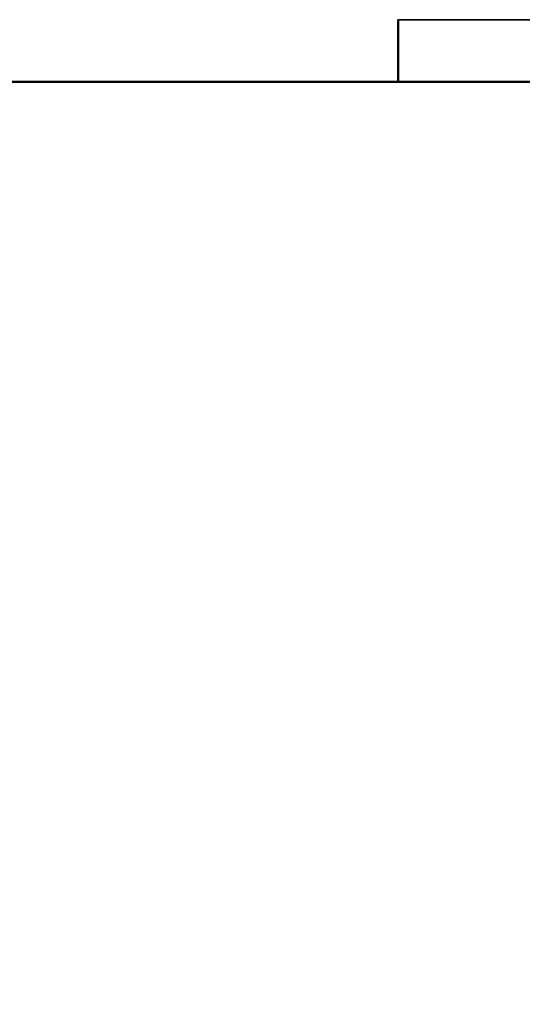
# Model space of a CAD drawing. Extents: x -4.8 to 66.9, y -3 to 25.9.
# Tile 244 of 256: x 43.3 to 51.4, y 9.2 to 25. Entities that reach past the tile are written whole.
import ezdxf

# ---------------------------------------------------------------- set-up
doc = ezdxf.new("R2010")
doc.units = 0

# ---------------------------------------------------------------- blocks, each defined once
blk = doc.blocks.new('Box-1ed422c0-64e9-4411-abc4-9e07db4d620d')
at = {"color": 253, "linetype": 'Continuous', "true_color": 0xa0a0a0, "transparency": 33554687}
mesh = blk.add_polyface(dxfattribs=at)
corners = [(49.4, 23.99), (59.7, 23.99), (59.7, 24), (49.4, 24), (49.4, 23.99, 3), (59.7, 23.99, 3), (59.7, 24, 3), (49.4, 24, 3)]
mesh.append_faces([[corners[k] for k in face] for face in [(0, 1, 2, 3), (4, 5, 6, 7), (0, 1, 5, 4), (1, 2, 6, 5), (2, 3, 7, 6), (3, 0, 4, 7)]], dxfattribs={"color": 253})
blk = doc.blocks.new('Box-5edf162c-326c-4e19-bb7c-3d554e7e7960')
at = {"color": 253, "linetype": 'Continuous', "true_color": 0xa0a0a0, "transparency": 33554687}
mesh = blk.add_polyface(dxfattribs=at)
corners = [(0, 23.99), (49.4, 23.99), (49.4, 24), (0, 24), (0, 23.99, 21), (49.4, 23.99, 21), (49.4, 24, 21), (0, 24, 21)]
mesh.append_faces([[corners[k] for k in face] for face in [(0, 1, 2, 3), (4, 5, 6, 7), (0, 1, 5, 4), (1, 2, 6, 5), (2, 3, 7, 6), (3, 0, 4, 7)]], dxfattribs={"color": 253})
blk = doc.blocks.new('Box-796d37f9-0a13-46fa-a4ca-08ced7c5d0fe')
at = {"color": 253, "linetype": 'Continuous', "true_color": 0xa0a0a0, "transparency": 33554687}
mesh = blk.add_polyface(dxfattribs=at)
corners = [(49.4, 23.99, 14.4), (59.7, 23.99, 14.4), (59.7, 24, 14.4), (49.4, 24, 14.4), (49.4, 23.99, 21), (59.7, 23.99, 21), (59.7, 24, 21), (49.4, 24, 21)]
mesh.append_faces([[corners[k] for k in face] for face in [(0, 1, 2, 3), (4, 5, 6, 7), (0, 1, 5, 4), (1, 2, 6, 5), (2, 3, 7, 6), (3, 0, 4, 7)]], dxfattribs={"color": 253})
blk = doc.blocks.new('Box-f928186d-09d1-4c65-9552-05bd2b02f2fa')
at = {"color": 253, "linetype": 'Continuous', "true_color": 0xa0a0a0, "transparency": 33554687}
mesh = blk.add_polyface(dxfattribs=at)
corners = [(49.4, 23.99, 3), (49.41, 23.99, 3), (49.41, 24.99, 3), (49.4, 24.99, 3), (49.4, 23.99, 14.4), (49.41, 23.99, 14.4), (49.41, 24.99, 14.4), (49.4, 24.99, 14.4)]
mesh.append_faces([[corners[k] for k in face] for face in [(0, 1, 2, 3), (4, 5, 6, 7), (0, 1, 5, 4), (1, 2, 6, 5), (2, 3, 7, 6), (3, 0, 4, 7)]], dxfattribs={"color": 253})
blk = doc.blocks.new('Box-cba18684-ee2e-43ba-98d3-7130279113d8')
at = {"color": 253, "linetype": 'Continuous', "true_color": 0xa0a0a0, "transparency": 33554687}
mesh = blk.add_polyface(dxfattribs=at)
corners = [(49.4, 23.99, 3), (59.7, 23.99, 3), (59.7, 24.99, 3), (49.4, 24.99, 3), (49.4, 23.99, 3.01), (59.7, 23.99, 3.01), (59.7, 24.99, 3.01), (49.4, 24.99, 3.01)]
mesh.append_faces([[corners[k] for k in face] for face in [(0, 1, 2, 3), (4, 5, 6, 7), (0, 1, 5, 4), (1, 2, 6, 5), (2, 3, 7, 6), (3, 0, 4, 7)]], dxfattribs={"color": 253})
blk = doc.blocks.new('Box-5ebdf983-b66e-4b6d-8023-559a04151fde')
at = {"color": 253, "linetype": 'Continuous', "true_color": 0xa0a0a0, "transparency": 33554687}
mesh = blk.add_polyface(dxfattribs=at)
corners = [(49.4, 23.99, 14.4), (59.7, 23.99, 14.4), (59.7, 24.99, 14.4), (49.4, 24.99, 14.4), (49.4, 23.99, 14.41), (59.7, 23.99, 14.41), (59.7, 24.99, 14.41), (49.4, 24.99, 14.41)]
mesh.append_faces([[corners[k] for k in face] for face in [(0, 1, 2, 3), (4, 5, 6, 7), (0, 1, 5, 4), (1, 2, 6, 5), (2, 3, 7, 6), (3, 0, 4, 7)]], dxfattribs={"color": 253})
blk = doc.blocks.new('Box-847bdddf-7b86-480e-919a-79a9cea8ad1a')
at = {"color": 253, "linetype": 'Continuous', "true_color": 0xa0a0a0, "transparency": 33554687}
mesh = blk.add_polyface(dxfattribs=at)
corners = [(0, 0), (65, 0), (65, 24), (0, 24), (0, 0, 0.01), (65, 0, 0.01), (65, 24, 0.01), (0, 24, 0.01)]
mesh.append_faces([[corners[k] for k in face] for face in [(0, 1, 2, 3), (4, 5, 6, 7), (0, 1, 5, 4), (1, 2, 6, 5), (2, 3, 7, 6), (3, 0, 4, 7)]], dxfattribs={"color": 253})
blk = doc.blocks.new('Box-a53e808f-f6ff-4238-94d1-9f49a96cab19')
at = {"color": 253, "linetype": 'Continuous', "true_color": 0xa0a0a0, "transparency": 33554687}
mesh = blk.add_polyface(dxfattribs=at)
corners = [(0, 0), (65, 0), (65, 24), (0, 24), (0, 0, 0.01), (65, 0, 0.01), (65, 24, 0.01), (0, 24, 0.01)]
mesh.append_faces([[corners[k] for k in face] for face in [(0, 1, 2, 3), (4, 5, 6, 7), (0, 1, 5, 4), (1, 2, 6, 5), (2, 3, 7, 6), (3, 0, 4, 7)]], dxfattribs={"color": 253})
blk = doc.blocks.new('ForwardOpening-ad68d8c2-ea8c-4812-92b6-89c2acfab586')
at = {"linetype": 'Continuous', "transparency": 33554687}
for name in ['Box-f928186d-09d1-4c65-9552-05bd2b02f2fa', 'Box-cba18684-ee2e-43ba-98d3-7130279113d8', 'Box-5ebdf983-b66e-4b6d-8023-559a04151fde', 'Box-5edf162c-326c-4e19-bb7c-3d554e7e7960', 'Box-1ed422c0-64e9-4411-abc4-9e07db4d620d', 'Box-796d37f9-0a13-46fa-a4ca-08ced7c5d0fe']:
    blk.add_blockref(name, (0, 0), dxfattribs=at)
blk = doc.blocks.new('c0f0d9d8-44dd-4107-991e-d4f2e1951ec2')
at = {"linetype": 'Continuous', "transparency": 33554687}
for name, p in [('ForwardOpening-ad68d8c2-ea8c-4812-92b6-89c2acfab586', (0, 0)), ('Box-f928186d-09d1-4c65-9552-05bd2b02f2fa', (0, 0)), ('Box-cba18684-ee2e-43ba-98d3-7130279113d8', (0, 0)), ('Box-5ebdf983-b66e-4b6d-8023-559a04151fde', (0, 0)), ('Box-5edf162c-326c-4e19-bb7c-3d554e7e7960', (0, 0)), ('Box-847bdddf-7b86-480e-919a-79a9cea8ad1a', (0, 0)), ('Box-a53e808f-f6ff-4238-94d1-9f49a96cab19', (0, 0, 20.99)), ('Box-1ed422c0-64e9-4411-abc4-9e07db4d620d', (0, 0)), ('Box-796d37f9-0a13-46fa-a4ca-08ced7c5d0fe', (0, 0))]:
    blk.add_blockref(name, p, dxfattribs=at)
blk = doc.blocks.new('48610a98-afee-4465-92d9-9723769ff526')
at = {"linetype": 'Continuous', "transparency": 33554687}
blk.add_blockref('c0f0d9d8-44dd-4107-991e-d4f2e1951ec2', (0, 0), dxfattribs=at)

msp = doc.modelspace()

# ---------------------------------------------------------------- block references
at = {"transparency": 33554687}
msp.add_blockref('48610a98-afee-4465-92d9-9723769ff526', (0, 0), dxfattribs=at)

doc.saveas('drawing.dxf')
